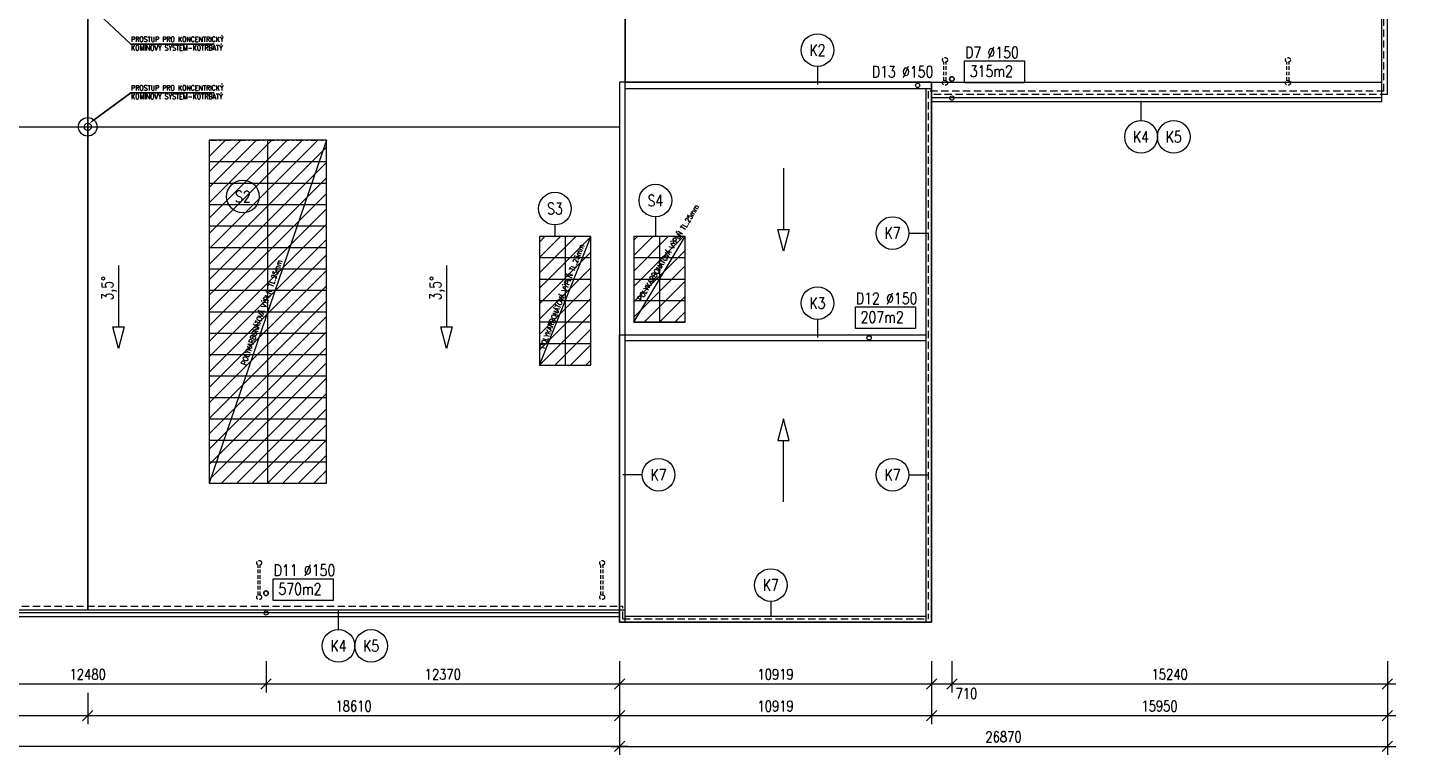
# Model space of a CAD drawing. Header units: millimetres. Extents: x -485339 to 350584, y -1189934 to 0.
# Tile 11 of 178: x -227132 to -178143, y -1147765 to -1122326. Entities that reach past the tile are written whole.
import ezdxf
from ezdxf import colors
from ezdxf.entities.mleader import LeaderData, LeaderLine
from ezdxf.enums import TextEntityAlignment as Align
from ezdxf.math import Vec2, Vec3

# ---------------------------------------------------------------- set-up
doc = ezdxf.new("R2010")
doc.units = ezdxf.units.MM
doc.header["$LTSCALE"] = 10
for name, pattern in [('DASHDOT', [25.4, 12.7, -6.35, 0, -6.35]), ('DASHED', [19.05, 12.7, -6.35]), ('ČÁRKOVANÁ', [19.05, 12.7, -6.35]), ('ČÁRKOVANÁ2', [9.525, 6.35, -3.175])]:
    doc.linetypes.add(name, pattern=pattern)
doc.layers.get('Defpoints').update_dxf_attribs({"color": 201})
doc.layers.add('Dešt_svod', color=201, linetype='Continuous')
for name, color, linetype, lineweight in [('N_kóty', 10, 'Continuous', 18), ('N_popis', 10, 'Continuous', 18), ('N_čáry_plné', 10, 'Continuous', 18), ('N_čáry_pod', 10, 'ČÁRKOVANÁ', 18), ('N_šrary', 10, 'Continuous', 18), ('St_čáry_osy', 250, 'DASHDOT', 18), ('St_čáry_plné', 250, 'Continuous', 18), ('St_čáry_pod', 250, 'ČÁRKOVANÁ2', 18)]:
    doc.layers.add(name, color=color, linetype=linetype, lineweight=lineweight)
doc.layers.add('St_plocha_místn', color=140, linetype='Continuous', lineweight=18, plot=False)
doc.styles.get("Standard").update_dxf_attribs({"font": 'simplex.shx', "width": 0.8})
doc.dimstyles.new('stavebníM200', dxfattribs={"dimtxt": 370, "dimasz": 360, "dimexe": 300, "dimexo": 200, "dimgap": 150, "dimtad": 1, "dimdec": 0, "dimtxsty": 'Standard', "dimblk": 'OBLIQUE', "dimcen": -2.5, "dimdle": 300, "dimclrd": 256, "dimclre": 256, "dimclrt": 256, "dimadec": 4, "dimazin": 0, "dimtfac": 1, "dimtdec": 0, "dimtmove": 2, "dimatfit": 3, "dimldrblk": 'OBLIQUE', "dimfxl": 800, "dimfxlon": 1, "dimlwd": -1, "dimlwe": -1, "dimarcsym": 0})
pattern_1 = [(45, (-75857.86, -507733.66), (-269.40768, 269.40768), [])]

# ---------------------------------------------------------------- blocks, each defined once
blk = doc.blocks.new('G$CE3D3B369')
at = {"layer": 'St_čáry_osy', "linetype": 'ByBlock', "ltscale": 2}
blk.add_lwpolyline([(0, 0), (12000, 0), (12000, 4100), (0, 4100)], close=True, dxfattribs=at)
for points in [[(750, 4100), (750, 0)], [(1500, 4100), (1500, 0)], [(2250, 4100), (2250, 0)], [(3000, 4100), (3000, 0)], [(3750, 4100), (3750, 0)], [(4500, 4100), (4500, 0)], [(5250, 4100), (5250, 0)], [(6000, 4100), (6000, 0)], [(6750, 4100), (6750, 0)], [(7500, 4100), (7500, 0)], [(8250, 4100), (8250, 0)], [(9000, 4100), (9000, 0)], [(9750, 4100), (9750, 0)], [(10500, 4100), (10500, 0)], [(11250, 4100), (11250, 0)], [(0, 2050), (12000, 2050)]]:
    blk.add_lwpolyline(points, dxfattribs=at)
at = {"layer": 'St_čáry_osy', "ltscale": 2}
blk.add_lwpolyline([(12000, 4100), (12000, 0)], dxfattribs=at)
blk = doc.blocks.new('G$C94846F24')
at = {"layer": 'St_čáry_osy', "linetype": 'ByBlock', "ltscale": 2}
blk.add_lwpolyline([(-900, -4500), (900, -4500), (900, 0), (-900, 0)], close=True, dxfattribs=at)
for points in [[(0, 0), (0, -4500)], [(900, -750), (-900, -750)], [(900, -1500), (-900, -1500)], [(900, -2250), (-900, -2250)], [(900, -3000), (-900, -3000)], [(900, -3750), (-900, -3750)]]:
    blk.add_lwpolyline(points, dxfattribs=at)
blk = doc.blocks.new('G$CCDD23A3A')
at = {"layer": 'St_čáry_osy', "linetype": 'ByBlock', "ltscale": 2}
blk.add_lwpolyline([(-900, -3000), (900, -3000), (900, 0), (-900, 0)], close=True, dxfattribs=at)
for points in [[(0, 0), (0, -3000)], [(900, -750), (-900, -750)], [(900, -1500), (-900, -1500)], [(900, -2250), (-900, -2250)], [(900, -3000), (-900, -3000)]]:
    blk.add_lwpolyline(points, dxfattribs=at)
blk = doc.blocks.new('_OBLIQUE')
at = {"color": 0, "linetype": 'ByBlock'}
blk.add_line((-0.5, -0.5), (0.5, 0.5), dxfattribs=at)
blk = doc.blocks.new('*D7446')
at = {"layer": 'Defpoints', "color": 0}
for p in [(-242743, -1144267), (-225043, -1144387), (-225043, -1146388)]:
    blk.add_point(p, dxfattribs=at)
at = {"layer": 'N_kóty'}
for p, q in [((-242743, -1145588), (-242743, -1146688)), ((-225043, -1145588), (-225043, -1146688)), ((-243043, -1146388), (-224743, -1146388))]:
    blk.add_line(p, q, dxfattribs=at)
at = {"layer": 'N_kóty', "linetype": 'ByBlock', "xscale": 360, "yscale": 360, "zscale": 360, "rotation": 180}
blk.add_blockref('_OBLIQUE', (-242743, -1146388), dxfattribs=at)
at = {"layer": 'N_kóty', "linetype": 'ByBlock', "xscale": 360, "yscale": 360, "zscale": 360}
blk.add_blockref('_OBLIQUE', (-225043, -1146388), dxfattribs=at)
at = {"layer": 'N_kóty', "insert": (-233893, -1146053), "char_height": 370, "attachment_point": 5}
blk.add_mtext('17700', dxfattribs=at)
blk = doc.blocks.new('*D7447')
at = {"layer": 'Defpoints', "color": 0}
for p in [(-225043, -1144387), (-206433, -1144827), (-206433, -1146388)]:
    blk.add_point(p, dxfattribs=at)
at = {"layer": 'N_kóty'}
for p, q in [((-225043, -1145588), (-225043, -1146688)), ((-206433, -1145588), (-206433, -1146688)), ((-225343, -1146388), (-206133, -1146388))]:
    blk.add_line(p, q, dxfattribs=at)
at = {"layer": 'N_kóty', "linetype": 'ByBlock', "xscale": 360, "yscale": 360, "zscale": 360, "rotation": 180}
blk.add_blockref('_OBLIQUE', (-225043, -1146388), dxfattribs=at)
at = {"layer": 'N_kóty', "linetype": 'ByBlock', "xscale": 360, "yscale": 360, "zscale": 360}
blk.add_blockref('_OBLIQUE', (-206433, -1146388), dxfattribs=at)
at = {"layer": 'N_kóty', "insert": (-215738, -1146053), "char_height": 370, "attachment_point": 5}
blk.add_mtext('18610', dxfattribs=at)
blk = doc.blocks.new('*D7448')
at = {"layer": 'Defpoints', "color": 0}
for p in [(-276233, -1144387), (-206433, -1144827), (-276233, -1147465)]:
    blk.add_point(p, dxfattribs=at)
at = {"layer": 'N_kóty'}
for p, q in [((-276233, -1146665), (-276233, -1147765)), ((-206433, -1146665), (-206433, -1147765)), ((-206133, -1147465), (-276533, -1147465))]:
    blk.add_line(p, q, dxfattribs=at)
at = {"layer": 'N_kóty', "linetype": 'ByBlock', "xscale": 360, "yscale": 360, "zscale": 360, "rotation": 180}
blk.add_blockref('_OBLIQUE', (-276233, -1147465), dxfattribs=at)
at = {"layer": 'N_kóty', "linetype": 'ByBlock', "xscale": 360, "yscale": 360, "zscale": 360}
blk.add_blockref('_OBLIQUE', (-206433, -1147465), dxfattribs=at)
at = {"layer": 'N_kóty', "insert": (-241334, -1147130), "char_height": 370, "attachment_point": 5}
blk.add_mtext('69800', dxfattribs=at)
blk = doc.blocks.new('*D7452')
at = {"layer": 'Defpoints', "color": 0}
for p in [(-231283, -1142106), (-218803, -1142106), (-218803, -1145279)]:
    blk.add_point(p, dxfattribs=at)
at = {"layer": 'N_kóty'}
for p, q in [((-231283, -1144479), (-231283, -1145579)), ((-218803, -1144479), (-218803, -1145579)), ((-231583, -1145279), (-218503, -1145279))]:
    blk.add_line(p, q, dxfattribs=at)
at = {"layer": 'N_kóty', "linetype": 'ByBlock', "xscale": 360, "yscale": 360, "zscale": 360, "rotation": 180}
blk.add_blockref('_OBLIQUE', (-231283, -1145279), dxfattribs=at)
at = {"layer": 'N_kóty', "linetype": 'ByBlock', "xscale": 360, "yscale": 360, "zscale": 360}
blk.add_blockref('_OBLIQUE', (-218803, -1145279), dxfattribs=at)
at = {"layer": 'N_kóty', "insert": (-225043, -1144944), "char_height": 370, "attachment_point": 5}
blk.add_mtext('12480', dxfattribs=at)
blk = doc.blocks.new('*D7453')
at = {"layer": 'Defpoints', "color": 0}
for p in [(-218803, -1142106), (-206433, -1143123), (-206433, -1145279)]:
    blk.add_point(p, dxfattribs=at)
at = {"layer": 'N_kóty'}
for p, q in [((-218803, -1144479), (-218803, -1145579)), ((-206433, -1144479), (-206433, -1145579)), ((-219103, -1145279), (-206133, -1145279))]:
    blk.add_line(p, q, dxfattribs=at)
at = {"layer": 'N_kóty', "linetype": 'ByBlock', "xscale": 360, "yscale": 360, "zscale": 360, "rotation": 180}
blk.add_blockref('_OBLIQUE', (-218803, -1145279), dxfattribs=at)
at = {"layer": 'N_kóty', "linetype": 'ByBlock', "xscale": 360, "yscale": 360, "zscale": 360}
blk.add_blockref('_OBLIQUE', (-206433, -1145279), dxfattribs=at)
at = {"layer": 'N_kóty', "insert": (-212618, -1144944), "char_height": 370, "attachment_point": 5}
blk.add_mtext('12370', dxfattribs=at)
blk = doc.blocks.new('*D7455')
at = {"layer": 'Defpoints', "color": 0}
for p in [(-194803, -1124110), (-195513, -1143123), (-194803, -1145279)]:
    blk.add_point(p, dxfattribs=at)
at = {"layer": 'N_kóty'}
for p, q in [((-195513, -1144479), (-195513, -1145579)), ((-194803, -1144479), (-194803, -1145579)), ((-195813, -1145279), (-194503, -1145279))]:
    blk.add_line(p, q, dxfattribs=at)
at = {"layer": 'N_kóty', "linetype": 'ByBlock', "xscale": 360, "yscale": 360, "zscale": 360, "rotation": 180}
blk.add_blockref('_OBLIQUE', (-195513, -1145279), dxfattribs=at)
at = {"layer": 'N_kóty', "linetype": 'ByBlock', "xscale": 360, "yscale": 360, "zscale": 360}
blk.add_blockref('_OBLIQUE', (-194803, -1145279), dxfattribs=at)
at = {"layer": 'N_kóty', "insert": (-194294, -1145614), "char_height": 370, "attachment_point": 5}
blk.add_mtext('710', dxfattribs=at)
blk = doc.blocks.new('*D7456')
at = {"layer": 'Defpoints', "color": 0}
for p in [(-194803, -1124110), (-179563, -1124658), (-179563, -1145279)]:
    blk.add_point(p, dxfattribs=at)
at = {"layer": 'N_kóty'}
for p, q in [((-194803, -1144479), (-194803, -1145579)), ((-179563, -1144479), (-179563, -1145579)), ((-195103, -1145279), (-179263, -1145279))]:
    blk.add_line(p, q, dxfattribs=at)
at = {"layer": 'N_kóty', "linetype": 'ByBlock', "xscale": 360, "yscale": 360, "zscale": 360, "rotation": 180}
blk.add_blockref('_OBLIQUE', (-194803, -1145279), dxfattribs=at)
at = {"layer": 'N_kóty', "linetype": 'ByBlock', "xscale": 360, "yscale": 360, "zscale": 360}
blk.add_blockref('_OBLIQUE', (-179563, -1145279), dxfattribs=at)
at = {"layer": 'N_kóty', "insert": (-187183, -1144944), "char_height": 370, "attachment_point": 5}
blk.add_mtext('15240', dxfattribs=at)
blk = doc.blocks.new('*D7465')
at = {"layer": 'Defpoints', "color": 0}
for p in [(-206433, -1143123), (-195513, -1143077), (-195513, -1145279)]:
    blk.add_point(p, dxfattribs=at)
at = {"layer": 'N_kóty'}
for p, q in [((-206433, -1144479), (-206433, -1145579)), ((-195513, -1144479), (-195513, -1145579)), ((-206733, -1145279), (-195213, -1145279))]:
    blk.add_line(p, q, dxfattribs=at)
at = {"layer": 'N_kóty', "linetype": 'ByBlock', "xscale": 360, "yscale": 360, "zscale": 360, "rotation": 180}
blk.add_blockref('_OBLIQUE', (-206433, -1145279), dxfattribs=at)
at = {"layer": 'N_kóty', "linetype": 'ByBlock', "xscale": 360, "yscale": 360, "zscale": 360}
blk.add_blockref('_OBLIQUE', (-195513, -1145279), dxfattribs=at)
at = {"layer": 'N_kóty', "insert": (-200973, -1144944), "char_height": 370, "attachment_point": 5}
blk.add_mtext('10919', dxfattribs=at)
blk = doc.blocks.new('*D7466')
at = {"layer": 'Defpoints', "color": 0}
for p in [(-195513, -1143123), (-206433, -1144827), (-195513, -1146388)]:
    blk.add_point(p, dxfattribs=at)
at = {"layer": 'N_kóty'}
for p, q in [((-206433, -1145588), (-206433, -1146688)), ((-195513, -1145588), (-195513, -1146688)), ((-206733, -1146388), (-195213, -1146388))]:
    blk.add_line(p, q, dxfattribs=at)
at = {"layer": 'N_kóty', "linetype": 'ByBlock', "xscale": 360, "yscale": 360, "zscale": 360, "rotation": 180}
blk.add_blockref('_OBLIQUE', (-206433, -1146388), dxfattribs=at)
at = {"layer": 'N_kóty', "linetype": 'ByBlock', "xscale": 360, "yscale": 360, "zscale": 360}
blk.add_blockref('_OBLIQUE', (-195513, -1146388), dxfattribs=at)
at = {"layer": 'N_kóty', "insert": (-200973, -1146053), "char_height": 370, "attachment_point": 5}
blk.add_mtext('10919', dxfattribs=at)
blk = doc.blocks.new('*D7467')
at = {"layer": 'Defpoints', "color": 0}
for p in [(-179563, -1124658), (-195513, -1143123), (-179563, -1146388)]:
    blk.add_point(p, dxfattribs=at)
at = {"layer": 'N_kóty'}
for p, q in [((-195513, -1145588), (-195513, -1146688)), ((-179563, -1145588), (-179563, -1146688)), ((-195813, -1146388), (-179263, -1146388))]:
    blk.add_line(p, q, dxfattribs=at)
at = {"layer": 'N_kóty', "linetype": 'ByBlock', "xscale": 360, "yscale": 360, "zscale": 360, "rotation": 180}
blk.add_blockref('_OBLIQUE', (-195513, -1146388), dxfattribs=at)
at = {"layer": 'N_kóty', "linetype": 'ByBlock', "xscale": 360, "yscale": 360, "zscale": 360}
blk.add_blockref('_OBLIQUE', (-179563, -1146388), dxfattribs=at)
at = {"layer": 'N_kóty', "insert": (-187538, -1146053), "char_height": 370, "attachment_point": 5}
blk.add_mtext('15950', dxfattribs=at)
blk = doc.blocks.new('*D7468')
at = {"layer": 'Defpoints', "color": 0}
for p in [(-179563, -1124658), (-206433, -1144827), (-179563, -1147465)]:
    blk.add_point(p, dxfattribs=at)
at = {"layer": 'N_kóty'}
for p, q in [((-206433, -1146665), (-206433, -1147765)), ((-179563, -1146665), (-179563, -1147765)), ((-206733, -1147465), (-179263, -1147465))]:
    blk.add_line(p, q, dxfattribs=at)
at = {"layer": 'N_kóty', "linetype": 'ByBlock', "xscale": 360, "yscale": 360, "zscale": 360, "rotation": 180}
blk.add_blockref('_OBLIQUE', (-206433, -1147465), dxfattribs=at)
at = {"layer": 'N_kóty', "linetype": 'ByBlock', "xscale": 360, "yscale": 360, "zscale": 360}
blk.add_blockref('_OBLIQUE', (-179563, -1147465), dxfattribs=at)
at = {"layer": 'N_kóty', "insert": (-192998, -1147130), "char_height": 370, "attachment_point": 5}
blk.add_mtext('26870', dxfattribs=at)
blk = doc.blocks.new('*D7469')
at = {"layer": 'Defpoints', "color": 0}
for p in [(-197699, -1133168), (-175882, -1133168), (-195513, -1143123)]:
    blk.add_point(p, dxfattribs=at)
at = {"layer": 'N_kóty'}
for p, q in [((-175882, -1143423), (-175882, -1132868)), ((-176682, -1133168), (-175582, -1133168)), ((-176682, -1143123), (-175582, -1143123))]:
    blk.add_line(p, q, dxfattribs=at)
at = {"layer": 'N_kóty', "linetype": 'ByBlock', "xscale": 360, "yscale": 360, "zscale": 360}
for p, rotation in [((-175882, -1133168), 90), ((-175882, -1143123), 270)]:
    blk.add_blockref('_OBLIQUE', p, dxfattribs=dict(at, rotation=rotation))
at = {"layer": 'N_kóty', "insert": (-176217, -1138145), "char_height": 370, "attachment_point": 5, "rotation": 90}
blk.add_mtext('9955', dxfattribs=at)
blk = doc.blocks.new('*D7470')
at = {"layer": 'Defpoints', "color": 0}
for p in [(-179563, -1124658), (-175882, -1124658), (-197699, -1133168)]:
    blk.add_point(p, dxfattribs=at)
at = {"layer": 'N_kóty'}
for p, q in [((-176682, -1124658), (-175582, -1124658)), ((-175882, -1133468), (-175882, -1124358)), ((-176682, -1133168), (-175582, -1133168))]:
    blk.add_line(p, q, dxfattribs=at)
at = {"layer": 'N_kóty', "linetype": 'ByBlock', "xscale": 360, "yscale": 360, "zscale": 360}
for p, rotation in [((-175882, -1124658), 90), ((-175882, -1133168), 270)]:
    blk.add_blockref('_OBLIQUE', p, dxfattribs=dict(at, rotation=rotation))
at = {"layer": 'N_kóty', "insert": (-176217, -1128913), "char_height": 370, "attachment_point": 5, "rotation": 90}
blk.add_mtext('8510', dxfattribs=at)
blk = doc.blocks.new('*D7471')
at = {"layer": 'Defpoints', "color": 0}
for p in [(-179763, -1112328), (-175882, -1112328), (-179563, -1124658)]:
    blk.add_point(p, dxfattribs=at)
at = {"layer": 'N_kóty'}
for p, q in [((-175882, -1124958), (-175882, -1112028)), ((-176682, -1112328), (-175582, -1112328)), ((-176682, -1124658), (-175582, -1124658))]:
    blk.add_line(p, q, dxfattribs=at)
at = {"layer": 'N_kóty', "linetype": 'ByBlock', "xscale": 360, "yscale": 360, "zscale": 360}
for p, rotation in [((-175882, -1112328), 90), ((-175882, -1124658), 270)]:
    blk.add_blockref('_OBLIQUE', p, dxfattribs=dict(at, rotation=rotation))
at = {"layer": 'N_kóty', "insert": (-176217, -1118493), "char_height": 370, "attachment_point": 5, "rotation": 90}
blk.add_mtext('12330', dxfattribs=at)
blk = doc.blocks.new('*D7473')
at = {"layer": 'Defpoints', "color": 0}
for p in [(-178801, -1099998), (-179563, -1124658), (-174778, -1124658)]:
    blk.add_point(p, dxfattribs=at)
at = {"layer": 'N_kóty'}
for p, q in [((-174778, -1099698), (-174778, -1124958)), ((-175578, -1099998), (-174478, -1099998)), ((-175578, -1124658), (-174478, -1124658))]:
    blk.add_line(p, q, dxfattribs=at)
at = {"layer": 'N_kóty', "linetype": 'ByBlock', "xscale": 360, "yscale": 360, "zscale": 360}
for p, rotation in [((-174778, -1099998), 90), ((-174778, -1124658), 270)]:
    blk.add_blockref('_OBLIQUE', p, dxfattribs=dict(at, rotation=rotation))
at = {"layer": 'N_kóty', "insert": (-175113, -1112328), "char_height": 370, "attachment_point": 5, "rotation": 90}
blk.add_mtext('24660', dxfattribs=at)
blk = doc.blocks.new('*D7474')
at = {"layer": 'Defpoints', "color": 0}
for p in [(-179563, -1124658), (-195513, -1143123), (-174778, -1143123)]:
    blk.add_point(p, dxfattribs=at)
at = {"layer": 'N_kóty'}
for p, q in [((-175578, -1124658), (-174478, -1124658)), ((-174778, -1124358), (-174778, -1143423)), ((-175578, -1143123), (-174478, -1143123))]:
    blk.add_line(p, q, dxfattribs=at)
at = {"layer": 'N_kóty', "linetype": 'ByBlock', "xscale": 360, "yscale": 360, "zscale": 360}
for p, rotation in [((-174778, -1124658), 90), ((-174778, -1143123), 270)]:
    blk.add_blockref('_OBLIQUE', p, dxfattribs=dict(at, rotation=rotation))
at = {"layer": 'N_kóty', "insert": (-175113, -1133890), "char_height": 370, "attachment_point": 5, "rotation": 90}
blk.add_mtext('18465', dxfattribs=at)
blk = doc.blocks.new('*D7475')
at = {"layer": 'Defpoints', "color": 0}
for p in [(-178801, -1099998), (-173847, -1099998), (-195513, -1143123)]:
    blk.add_point(p, dxfattribs=at)
at = {"layer": 'N_kóty'}
for p, q in [((-173847, -1143423), (-173847, -1099698)), ((-174647, -1099998), (-173547, -1099998)), ((-174647, -1143123), (-173547, -1143123))]:
    blk.add_line(p, q, dxfattribs=at)
at = {"layer": 'N_kóty', "linetype": 'ByBlock', "xscale": 360, "yscale": 360, "zscale": 360}
for p, rotation in [((-173847, -1099998), 90), ((-173847, -1143123), 270)]:
    blk.add_blockref('_OBLIQUE', p, dxfattribs=dict(at, rotation=rotation))
at = {"layer": 'N_kóty', "insert": (-174182, -1121560), "char_height": 370, "attachment_point": 5, "rotation": 90}
blk.add_mtext('43125', dxfattribs=at)
blk = doc.blocks.new('*D7476')
at = {"layer": 'Defpoints', "color": 0}
for p in [(-206433, -1142683), (-278398, -1143123), (-206433, -1143123)]:
    blk.add_point(p, dxfattribs=at)
at = {"layer": 'N_kóty'}
for p, q in [((-278398, -1142383), (-278398, -1143423)), ((-277598, -1142683), (-278698, -1142683)), ((-277598, -1143123), (-278698, -1143123))]:
    blk.add_line(p, q, dxfattribs=at)
at = {"layer": 'N_kóty', "linetype": 'ByBlock', "xscale": 360, "yscale": 360, "zscale": 360}
for p, rotation in [((-278398, -1142683), 90), ((-278398, -1143123), 270)]:
    blk.add_blockref('_OBLIQUE', p, dxfattribs=dict(at, rotation=rotation))
at = {"layer": 'N_kóty', "insert": (-278091, -1143750), "char_height": 370, "attachment_point": 5, "rotation": 90}
blk.add_mtext('440', dxfattribs=at)
blk = doc.blocks.new('*D7477')
at = {"layer": 'Defpoints', "color": 0}
for p in [(-207371, -1142683), (-279336, -1143123), (-207371, -1143123)]:
    blk.add_point(p, dxfattribs=at)
at = {"layer": 'N_kóty'}
for p, q in [((-279336, -1142383), (-279336, -1143423)), ((-278536, -1142683), (-279636, -1142683)), ((-278536, -1143123), (-279636, -1143123))]:
    blk.add_line(p, q, dxfattribs=at)
at = {"layer": 'N_kóty', "linetype": 'ByBlock', "xscale": 360, "yscale": 360, "zscale": 360}
for p, rotation in [((-279336, -1142683), 90), ((-279336, -1143123), 270)]:
    blk.add_blockref('_OBLIQUE', p, dxfattribs=dict(at, rotation=rotation))
at = {"layer": 'N_kóty', "insert": (-279029, -1143750), "char_height": 370, "attachment_point": 5, "rotation": 90}
blk.add_mtext('440', dxfattribs=at)

msp = doc.modelspace()

# ---------------------------------------------------------------- hatches: boundary and pattern name
at = {"layer": 'N_šrary', "linetype": 'DASHED'}
h = msp.add_hatch(dxfattribs=at)
h.set_pattern_fill('ANSI31', color=256, scale=120)
h.set_pattern_definition(pattern_1)
h.paths.add_polyline_path([(-220792, -1138252.9), (-216692, -1138252.9), (-216692, -1126252.9), (-220792, -1126252.9)])
h = msp.add_hatch(dxfattribs=at)
h.set_pattern_fill('ANSI31', color=256, scale=120)
h.set_pattern_definition(pattern_1)
h.paths.add_polyline_path([(-209237.7, -1134122.9), (-207437.7, -1134122.9), (-207437.7, -1129622.9), (-209237.7, -1129622.9)])
h = msp.add_hatch(dxfattribs=at)
h.set_pattern_fill('ANSI31', color=256, scale=120)
h.set_pattern_definition(pattern_1)
h.paths.add_polyline_path([(-205937.7, -1132622.9), (-204137.7, -1132622.9), (-204137.7, -1129622.9), (-205937.7, -1129622.9)])

# ---------------------------------------------------------------- linework, layer by layer
at = {"layer": 'Dešt_svod'}
for centre in [(-194803.1, -1124110.3), (-218802.8, -1142105.7)]:
    msp.add_circle(centre, 80, dxfattribs=at)
at = {"layer": 'N_kóty'}
for centre in [(-196000.1, -1124337.4), (-194803.1, -1124779.1), (-218802.8, -1142797.2)]:
    msp.add_circle(centre, 75, dxfattribs=at)
at = {"layer": 'N_popis'}
for points in [[(-194356.7, -1123479.7), (-192257.1, -1123479.7), (-192257.1, -1124240.6), (-194356.7, -1124240.6)], [(-200694.3, -1130132.7), (-200893.6, -1129374.6), (-200495.1, -1129374.6)], [(-198178, -1132085.1), (-196078.3, -1132085.1), (-196078.3, -1132846), (-198178, -1132846)], [(-223969.7, -1133540.2), (-224168.9, -1132782.1), (-223770.5, -1132782.1)], [(-212489.8, -1133540.2), (-212689, -1132782.1), (-212290.6, -1132782.1)], [(-200694.3, -1136006.2), (-200893.6, -1136764.2), (-200495.1, -1136764.2)], [(-218550.3, -1141599.3), (-216450.6, -1141599.3), (-216450.6, -1142360.2), (-218550.3, -1142360.2)]]:
    msp.add_lwpolyline(points, close=True, dxfattribs=at)
for points in [[(-216692, -1126252.9), (-220792, -1138252.9)], [(-200694.3, -1127234.3), (-200694.3, -1129374.6)], [(-209231, -1134122.9), (-207437.7, -1129635.5)], [(-205937.7, -1132622.9), (-204137.7, -1129622.9)], [(-223969.7, -1130641.8), (-223969.7, -1132782.1)], [(-212489.8, -1130641.8), (-212489.8, -1132782.1)], [(-200694.3, -1138904.6), (-200694.3, -1136764.2)]]:
    msp.add_lwpolyline(points, dxfattribs=at)
at = {"layer": 'N_čáry_plné'}
for p, q in [((-195512.8, -1124216), (-195513.4, -1143122.9)), ((-195712.8, -1124456), (-195713.4, -1143122.9)), ((-206432.7, -1143122.9), (-206432.7, -1142682.9)), ((-195513.4, -1143122.9), (-206432.7, -1143122.9)), ((-195713.4, -1142922.9), (-206232.7, -1142922.9))]:
    msp.add_line(p, q, dxfattribs=at)
for points in [[(-179763, -1124898), (-179763, -1096897.9)], [(-179563, -1124658), (-179563, -1096897.9)], [(-199505.8, -1123670.8), (-199505.8, -1124302.7)], [(-206232.7, -1143122.9), (-206232.7, -1124216)], [(-195512.8, -1124216), (-206232.7, -1124216)], [(-195512.8, -1124456), (-206232.7, -1124456)], [(-195512.8, -1124758), (-179763, -1124758)], [(-195512.8, -1124898), (-179763, -1124898)], [(-188185.3, -1125564.5), (-188185.3, -1124871)], [(-276032.7, -1125782.9), (-206432.7, -1125782.9)], [(-205178.6, -1128936.2), (-205178.6, -1129622.9)], [(-208694, -1129219.2), (-208694, -1129622.9)], [(-196307.2, -1129500.3), (-195632.7, -1129500.3)], [(-199505.8, -1132523.9), (-199505.8, -1133155.8)], [(-206432.7, -1142682.9), (-206432.7, -1133069.4)], [(-195713.1, -1133069.4), (-206432.7, -1133069.4)], [(-195713.1, -1133269.4), (-206232.7, -1133269.4)], [(-205638.3, -1137959.3), (-206312.7, -1137959.3)], [(-196307.2, -1137959.3), (-195632.7, -1137959.3)], [(-201139.9, -1142389.8), (-201139.9, -1142922.9)], [(-276032.7, -1142782.9), (-206432.7, -1142782.9)], [(-216268.5, -1143376.4), (-216268.5, -1142682.9)], [(-276032.7, -1142922.9), (-206432.7, -1142922.9)]]:
    msp.add_lwpolyline(points, dxfattribs=at)
for centre, radius in [((-199505.8, -1123098.9), 571.9), ((-188185.3, -1126136.3), 571.9), ((-187041.6, -1126136.3), 571.9), ((-219611.6, -1128222.9), 571.9), ((-208694, -1128647.3), 571.9), ((-205178.6, -1128364.4), 571.9), ((-196879.1, -1129500.3), 571.9), ((-199505.8, -1131952), 571.9), ((-197699.3, -1133168), 75), ((-205066.4, -1137959.3), 571.9), ((-196879.1, -1137959.3), 571.9), ((-201139.9, -1141817.9), 571.9), ((-216268.5, -1143948.2), 571.9), ((-215124.8, -1143948.2), 571.9)]:
    msp.add_circle(centre, radius, dxfattribs=at)
at = {"layer": 'N_čáry_plné', "lineweight": 18}
for radius in [325, 125]:
    msp.add_circle((-225042.7, -1125782.9), radius, dxfattribs=at)
at = {"layer": 'N_čáry_pod', "ltscale": 2}
for p, q in [((-195632.7, -1124538), (-195632.7, -1143002.9)), ((-206312.7, -1143002.9), (-206312.7, -1142562.9)), ((-206312.7, -1143002.9), (-195632.7, -1143002.9))]:
    msp.add_line(p, q, dxfattribs=at)
for points in [[(-179683, -1124538), (-179683, -1096897.9)], [(-179683, -1124538), (-195632.7, -1124538)], [(-179563, -1124658), (-195512.8, -1124658)], [(-276232.7, -1142682.9), (-206432.7, -1142682.9)], [(-276112.7, -1142562.9), (-206312.7, -1142562.9)]]:
    msp.add_lwpolyline(points, dxfattribs=at)
at = {"layer": 'St_plocha_místn'}
for points in [[(-242742, -1142682.9), (-225042.7, -1142682.9), (-225042.7, -1112326.9), (-242742, -1112326.9)], [(-225042.7, -1142682.9), (-206232.7, -1142682.9), (-206232.7, -1112326.9), (-225042.7, -1112326.9)], [(-206232.7, -1124216), (-179763, -1124216), (-179763, -1112326.9), (-206232.7, -1112326.9)], [(-195512.8, -1124216), (-206432.7, -1124216), (-206432.7, -1143122.9), (-195512.8, -1143122.9)]]:
    msp.add_lwpolyline(points, close=True, dxfattribs=at)
at = {"layer": 'St_čáry_pod', "color": 150, "ltscale": 3}
for points in [[(-225042.7, -1092443.2), (-225042.7, -1142682.9)], [(-206232.7, -1124216), (-206232.7, -1092443.2)]]:
    msp.add_lwpolyline(points, dxfattribs=at)
at = {"layer": 'St_čáry_pod', "lineweight": 18, "ltscale": 2}
for points in [[(-195083.1, -1124172.5), (-195082.7, -1123517.9)], [(-195003.1, -1124172.5), (-195002.7, -1123517.9)], [(-183083.1, -1124172.5), (-183082.7, -1123517.9)], [(-183003.1, -1124172.5), (-183002.7, -1123517.9)], [(-219082.7, -1142167.9), (-219082.7, -1141117.9)], [(-219002.7, -1142167.9), (-219002.7, -1141117.9)], [(-207082.7, -1142167.9), (-207082.7, -1141117.9)], [(-207002.7, -1142167.9), (-207002.7, -1141117.9)]]:
    msp.add_lwpolyline(points, dxfattribs=at)
at = {"layer": 'St_čáry_pod', "ltscale": 2}
for centre in [(-195042.7, -1123442.9), (-183042.7, -1123442.9), (-195043.1, -1124247.5), (-183043.1, -1124247.5), (-219042.7, -1141042.9), (-207042.7, -1141042.9), (-219042.7, -1142242.9), (-207042.7, -1142242.9)]:
    msp.add_circle(centre, 85, dxfattribs=at)

# ---------------------------------------------------------------- block references
at = {"layer": 'St_čáry_plné', "ltscale": 2, "rotation": 90}
msp.add_blockref('G$CE3D3B369', (-216692, -1138252.9), dxfattribs=at)
at = {"layer": 'St_čáry_plné', "ltscale": 2}
for name, p in [('G$C94846F24', (-208337.7, -1129622.9)), ('G$CCDD23A3A', (-205037.7, -1129622.9))]:
    msp.add_blockref(name, p, dxfattribs=at)

# ---------------------------------------------------------------- texts
at = {"layer": 'N_popis', "width": 0.8}
for s, p in [('K2', (-199505.8, -1123098.9)), ('K4', (-188185.3, -1126136.3)), ('K5', (-187041.6, -1126136.3)), ('S2', (-219611.6, -1128222.9)), ('S4', (-205178.6, -1128364.4)), ('S3', (-208694, -1128647.3)), ('K7', (-196879.1, -1129500.3)), ('K3', (-199505.8, -1131952)), ('K7', (-205066.4, -1137959.3)), ('K7', (-196879.1, -1137959.3)), ('K7', (-201139.9, -1141817.9)), ('K4', (-216268.5, -1143948.2)), ('K5', (-215124.8, -1143948.2))]:
    msp.add_text(s, height=400, dxfattribs=at).set_placement(p, align=Align.MIDDLE_CENTER)
for s, p in [('D7 %%c150', (-194339.6, -1123382.2)), ('D13 %%c150', (-197603.6, -1124056.2)), ('315m2', (-194175.9, -1124037.1)), ('D12 %%c150', (-198160.9, -1131987.5)), ('207m2', (-197997.2, -1132642.5)), ('D11 %%c150', (-218533.2, -1141501.7)), ('570m2', (-218369.4, -1142156.6))]:
    msp.add_text(s, height=400, dxfattribs=at).set_placement(p)
for s, height, rotation, p in [('POLYKARBONÁTOVÁ VÝPLŇ TL.25mm', 180, 58.70215, (-205661.2, -1131888)), ('POLYKARBONÁTOVÁ VÝPLŇ TL.25mm', 180, 68.9013, (-209061.8, -1133556.1)), ('3,5°', 400, 90, (-224154.7, -1131861)), ('POLYKARBONÁTOVÁ VÝPLŇ TL.25mm', 180, 70.83983, (-219508, -1134140.4)), ('3,5°', 400, 90, (-212674.8, -1131861))]:
    msp.add_text(s, height=height, rotation=rotation, dxfattribs=at).set_placement(p)

# ---------------------------------------------------------------- dimensions: what is measured, and where the dimension line sits
at = {"layer": 'N_kóty'}
for base, p1, p2, picture, middle in [((-173846.8, -1099997.9), (-195513.4, -1143122.9), (-178801, -1099997.9), '*D7475', (-174181.8, -1121560.4)), ((-174778.1, -1124658), (-178801, -1099997.9), (-179563, -1124658), '*D7473', (-175113.1, -1112327.9)), ((-175881.9, -1112327.9), (-179563, -1124658), (-179763, -1112327.9), '*D7471', (-176216.9, -1118493)), ((-175881.9, -1124658), (-197699.3, -1133168), (-179563, -1124658), '*D7470', (-176216.9, -1128913)), ((-174778.1, -1143122.9), (-179563, -1124658), (-195513.4, -1143122.9), '*D7474', (-175113.1, -1133890.4)), ((-175881.9, -1133168), (-195513.4, -1143122.9), (-197699.3, -1133168), '*D7469', (-176216.9, -1138145.5))]:
    dim = msp.add_linear_dim(base=base, p1=p1, p2=p2, angle=90, dimstyle='stavebníM200', dxfattribs=at)
    dim.commit()
    dim.dimension.update_dxf_attribs({"geometry": picture, "text_midpoint": middle})
for base, p1, p2, picture, middle in [((-194803.1, -1145279.5), (-195513.4, -1143123.3), (-194803.1, -1124110.3), '*D7455', (-194293.9, -1145613.5)), ((-276232.7, -1147465.5), (-206432.7, -1144827.1), (-276232.7, -1144387.1), '*D7448', (-241333.7, -1147130.5))]:
    dim = msp.add_linear_dim(base=base, p1=p1, p2=p2, dimstyle='stavebníM200', dxfattribs=at)
    dim.commit()
    dim.dimension.update_dxf_attribs({"geometry": picture, "text_midpoint": middle, "dimtype": 160})
for base, p1, p2, picture, middle in [((-179563, -1145279.5), (-194803.1, -1124110.3), (-179563, -1124658), '*D7456', (-187183.1, -1144944.5)), ((-179563, -1147465.5), (-206432.7, -1144827.1), (-179563, -1124658), '*D7468', (-192997.9, -1147130.5)), ((-179563, -1146388.4), (-195513.4, -1143122.9), (-179563, -1124658), '*D7467', (-187538.2, -1146053.4)), ((-218802.8, -1145279.5), (-231282.7, -1142105.7), (-218802.8, -1142105.7), '*D7452', (-225042.7, -1144944.5)), ((-206432.7, -1145279.5), (-218802.8, -1142105.7), (-206432.7, -1143122.9), '*D7453', (-212617.8, -1144944.5)), ((-195513.4, -1145279.5), (-206432.7, -1143122.9), (-195513.4, -1143076.7), '*D7465', (-200973.1, -1144944.5)), ((-195513.4, -1146388.4), (-206432.7, -1144827.1), (-195513.4, -1143122.9), '*D7466', (-200973.1, -1146053.4)), ((-225042.7, -1146388.4), (-242743, -1144267.1), (-225042.7, -1144387.1), '*D7446', (-233892.9, -1146053.4)), ((-206432.7, -1146388.4), (-225042.7, -1144387.1), (-206432.7, -1144827.1), '*D7447', (-215737.7, -1146053.4))]:
    dim = msp.add_linear_dim(base=base, p1=p1, p2=p2, dimstyle='stavebníM200', dxfattribs=at)
    dim.commit()
    dim.dimension.update_dxf_attribs({"geometry": picture, "text_midpoint": middle})
for base, p1, p2, picture, middle in [((-279335.7, -1143122.9), (-207370.8, -1142682.9), (-207370.8, -1143122.9), '*D7477', (-279029.2, -1143750.5)), ((-278397.7, -1143122.9), (-206432.7, -1142682.9), (-206432.7, -1143122.9), '*D7476', (-278091.1, -1143750.5))]:
    dim = msp.add_linear_dim(base=base, p1=p1, p2=p2, angle=90, dimstyle='stavebníM200', dxfattribs=at)
    dim.commit()
    dim.dimension.update_dxf_attribs({"geometry": picture, "text_midpoint": middle, "dimtype": 160})

# ---------------------------------------------------------------- leaders
at = {"layer": 'N_popis'}
ml = msp.add_multileader_mtext('Standard', dxfattribs=at)
ml.set_content('{\\A1;\\C256;PROSTUP PRO KONCENTRICKÝ \\PKOMÍNOVÝ SYSTÉM-KOTRBATÝ}')
ml.set_leader_properties()
ml.build(insert=Vec2(0, 0))
ml.multileader.update_dxf_attribs({"text_left_attachment_type": 6, "text_right_attachment_type": 6, "arrow_head_size": 180})
ctx = ml.context
ctx.base_point, ctx.char_height, ctx.arrow_head_size, ctx.plane_origin = Vec3(-223525.5, -1122888.4), 180, 180, Vec3(-222735.2, -1121924)
ctx.left_attachment, ctx.right_attachment = 6, 6
notes = []
notes.append((ctx, [(0, (1, 1, 0), (-223533.5, -1122888.4), (1, 0), 8, [(0, [(-224993.8, -1121516.4)], 0, [])])]))
ctx.mtext.insert, ctx.mtext.flow_direction = Vec3(-223523.5, -1122631.2), 5
ml = msp.add_multileader_mtext('Standard', dxfattribs=at)
ml.set_content('{\\A1;\\C256;PROSTUP PRO KONCENTRICKÝ \\PKOMÍNOVÝ SYSTÉM-KOTRBATÝ}')
ml.set_leader_properties()
ml.build(insert=Vec2(0, 0))
ml.multileader.update_dxf_attribs({"text_left_attachment_type": 6, "text_right_attachment_type": 6, "arrow_head_size": 180})
ctx = ml.context
ctx.base_point, ctx.char_height, ctx.arrow_head_size, ctx.plane_origin = Vec3(-223525.5, -1124589.7), 180, 180, Vec3(-222735.2, -1123625.4)
ctx.left_attachment, ctx.right_attachment = 6, 6
notes.append((ctx, [(0, (1, 1, 0), (-223533.5, -1124589.7), (1, 0), 8, [(0, [(-224993.8, -1125667.9)], 0, [])])]))
ctx.mtext.insert, ctx.mtext.flow_direction = Vec3(-223523.5, -1124332.6), 5
for ctx, leaders in notes:
    for number, flags, end, landing, length, lines in leaders:
        leader = LeaderData()
        leader.index, (leader.has_last_leader_line, leader.has_dogleg_vector, leader.attachment_direction) = number, flags
        leader.last_leader_point, leader.dogleg_vector, leader.dogleg_length = Vec3(end), Vec3(landing), length
        for number, points, colour, breaks in lines:
            line = LeaderLine()
            line.index, line.vertices, line.color, line.breaks = number, Vec3.list(points), colors.encode_raw_color(colour), breaks
            leader.lines.append(line)
        ctx.leaders.append(leader)

doc.saveas('drawing.dxf')
